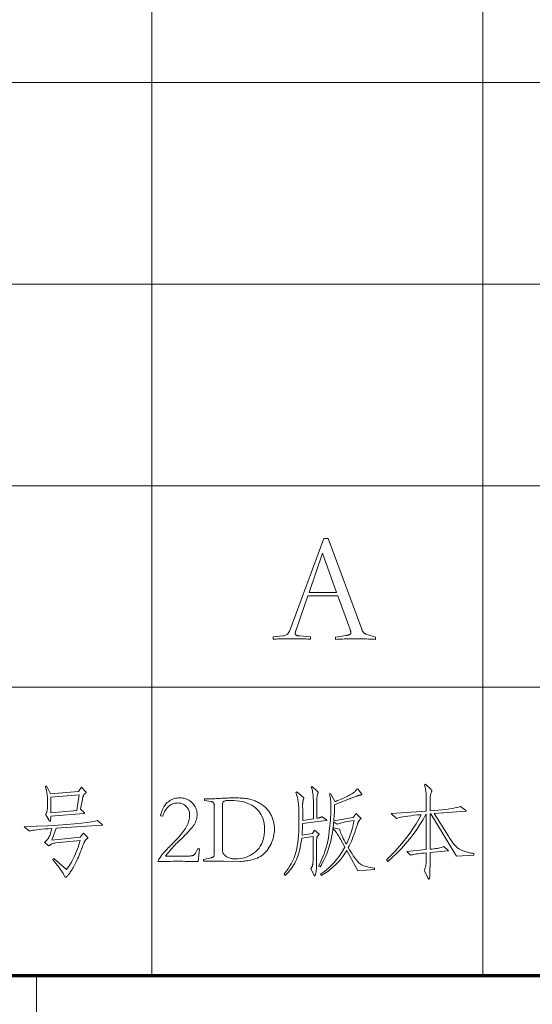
# Model space of a CAD drawing. Extents: x 0 to 1189, y 0 to 841.
# Tile 116 of 132: x 1026 to 1044, y 75 to 109. Entities that reach past the tile are written whole.
import ezdxf

# ---------------------------------------------------------------- set-up
doc = ezdxf.new("R2010")
doc.units = 0

msp = doc.modelspace()

# ---------------------------------------------------------------- linework, layer by layer
at = {"color": 7, "lineweight": 13}
for p, q in [((1030.5, 821), (1030.5, 76)), ((1042, 821), (1042, 76)), ((1169, 107), (989, 107)), ((1169, 100), (989, 100)), ((1169, 93), (989, 93)), ((1169, 86), (989, 86)), ((1026.5, 48), (1026.5, 76))]:
    msp.add_line(p, q, dxfattribs=at)
at = {"color": 5, "lineweight": 70}
msp.add_line((989, 76), (1169, 76), dxfattribs=at)
at = {"color": 7, "lineweight": 13}
for points in [[(1035.923, 89.181), (1035.501, 87.956), (1035.498, 87.946), (1035.495, 87.936), (1035.493, 87.926), (1035.491, 87.917), (1035.489, 87.909), (1035.487, 87.9), (1035.486, 87.893), (1035.486, 87.885), (1035.485, 87.878), (1035.485, 87.872), (1035.485, 87.864), (1035.486, 87.856), (1035.488, 87.848), (1035.49, 87.841), (1035.493, 87.835), (1035.496, 87.829), (1035.5, 87.823), (1035.505, 87.818), (1035.511, 87.813), (1035.517, 87.808), (1035.524, 87.804), (1035.532, 87.801), (1035.542, 87.797), (1035.553, 87.794), (1035.565, 87.791), (1035.579, 87.789), (1035.595, 87.787), (1035.611, 87.785), (1035.629, 87.783), (1035.649, 87.782), (1036.018, 87.756), (1036.018, 87.671), (1035.994, 87.673), (1035.96, 87.675), (1035.918, 87.677), (1035.866, 87.678), (1035.806, 87.679), (1035.736, 87.68), (1035.658, 87.681), (1035.57, 87.681), (1035.474, 87.682), (1035.369, 87.682), (1035.264, 87.682), (1035.167, 87.681), (1035.08, 87.681), (1035.001, 87.68), (1034.932, 87.679), (1034.871, 87.678), (1034.82, 87.677), (1034.778, 87.675), (1034.744, 87.673), (1034.719, 87.671), (1034.719, 87.756), (1035.052, 87.782), (1035.086, 87.787), (1035.118, 87.795), (1035.147, 87.806), (1035.175, 87.821), (1035.2, 87.839), (1035.223, 87.86), (1035.244, 87.884), (1035.263, 87.912), (1035.28, 87.943), (1035.295, 87.977), (1036.477, 91.166), (1036.63, 91.166), (1037.797, 88.014), (1037.804, 87.997), (1037.812, 87.981), (1037.819, 87.966), (1037.826, 87.952), (1037.833, 87.939), (1037.84, 87.927), (1037.846, 87.917), (1037.853, 87.908), (1037.859, 87.9), (1037.866, 87.893), (1037.873, 87.887), (1037.881, 87.88), (1037.89, 87.874), (1037.9, 87.868), (1037.911, 87.863), (1037.923, 87.857), (1037.936, 87.851), (1037.95, 87.846), (1037.966, 87.84), (1037.982, 87.835), (1038.272, 87.745), (1038.272, 87.666), (1038.217, 87.669), (1038.158, 87.672), (1038.097, 87.674), (1038.032, 87.676), (1037.965, 87.678), (1037.894, 87.679), (1037.82, 87.68), (1037.744, 87.681), (1037.664, 87.682), (1037.581, 87.682), (1037.498, 87.682), (1037.418, 87.681), (1037.341, 87.68), (1037.267, 87.679), (1037.197, 87.678), (1037.129, 87.676), (1037.064, 87.674), (1037.003, 87.672), (1036.945, 87.669), (1036.889, 87.666), (1036.889, 87.745), (1037.238, 87.798), (1037.257, 87.801), (1037.275, 87.804), (1037.292, 87.808), (1037.308, 87.811), (1037.323, 87.815), (1037.336, 87.819), (1037.348, 87.823), (1037.359, 87.827), (1037.369, 87.831), (1037.377, 87.835), (1037.385, 87.839), (1037.392, 87.844), (1037.398, 87.849), (1037.403, 87.855), (1037.407, 87.861), (1037.411, 87.868), (1037.413, 87.875), (1037.416, 87.882), (1037.417, 87.89), (1037.417, 87.898), (1037.417, 87.905), (1037.416, 87.913), (1037.415, 87.921), (1037.413, 87.93), (1037.411, 87.94), (1037.408, 87.951), (1037.404, 87.963), (1037.4, 87.976), (1037.396, 87.989), (1037.391, 88.004), (1036.963, 89.181)], [(1036.921, 89.297), (1036.43, 90.659), (1035.965, 89.297)], [(1028.056, 82.537), (1028.212, 82.37), (1028.214, 82.368), (1028.215, 82.366), (1028.217, 82.364), (1028.218, 82.362), (1028.219, 82.36), (1028.22, 82.358), (1028.221, 82.356), (1028.222, 82.354), (1028.222, 82.352), (1028.222, 82.349), (1028.222, 82.347), (1028.221, 82.345), (1028.219, 82.342), (1028.217, 82.339), (1028.214, 82.336), (1028.211, 82.333), (1028.207, 82.33), (1028.202, 82.326), (1028.197, 82.322), (1028.191, 82.318), (1028.185, 82.314), (1028.179, 82.309), (1028.173, 82.304), (1028.167, 82.298), (1028.161, 82.291), (1028.155, 82.285), (1028.15, 82.277), (1028.144, 82.269), (1028.139, 82.261), (1028.134, 82.252), (1028.129, 82.243), (1028.124, 82.232), (1028.119, 82.22), (1028.114, 82.207), (1028.11, 82.193), (1028.106, 82.178), (1028.102, 82.162), (1028.098, 82.145), (1028.094, 82.126), (1028.09, 82.107), (1028.028, 81.77), (1028.149, 81.649), (1028.152, 81.646), (1028.154, 81.643), (1028.156, 81.641), (1028.158, 81.638), (1028.16, 81.636), (1028.161, 81.634), (1028.162, 81.632), (1028.163, 81.63), (1028.163, 81.628), (1028.163, 81.626), (1028.163, 81.625), (1028.162, 81.623), (1028.162, 81.622), (1028.16, 81.621), (1028.159, 81.62), (1028.157, 81.619), (1028.155, 81.618), (1028.152, 81.618), (1028.149, 81.618), (1028.146, 81.617), (1026.991, 81.524), (1026.99, 81.49), (1026.99, 81.46), (1026.988, 81.434), (1026.986, 81.411), (1026.984, 81.391), (1026.981, 81.375), (1026.977, 81.363), (1026.973, 81.354), (1026.968, 81.349), (1026.963, 81.347), (1026.961, 81.347), (1026.958, 81.348), (1026.956, 81.349), (1026.953, 81.351), (1026.951, 81.354), (1026.948, 81.357), (1026.945, 81.361), (1026.942, 81.365), (1026.938, 81.369), (1026.935, 81.375), (1026.814, 81.597), (1026.826, 81.612), (1026.836, 81.63), (1026.846, 81.649), (1026.854, 81.671), (1026.86, 81.695), (1026.866, 81.72), (1026.87, 81.748), (1026.874, 81.778), (1026.875, 81.809), (1026.876, 81.843), (1026.876, 82.145), (1026.876, 82.159), (1026.875, 82.175), (1026.874, 82.192), (1026.873, 82.209), (1026.871, 82.228), (1026.869, 82.249), (1026.866, 82.27), (1026.863, 82.292), (1026.859, 82.316), (1026.855, 82.341), (1026.851, 82.366), (1026.847, 82.39), (1026.842, 82.413), (1026.838, 82.436), (1026.833, 82.457), (1026.828, 82.478), (1026.823, 82.499), (1026.818, 82.518), (1026.812, 82.536), (1026.807, 82.554), (1026.845, 82.575), (1026.984, 82.304), (1027.955, 82.384)], [(1036.566, 81.402), (1036.568, 81.4), (1036.571, 81.398), (1036.573, 81.396), (1036.575, 81.394), (1036.576, 81.392), (1036.577, 81.391), (1036.578, 81.389), (1036.579, 81.387), (1036.579, 81.385), (1036.58, 81.383), (1036.579, 81.382), (1036.579, 81.38), (1036.578, 81.379), (1036.577, 81.377), (1036.575, 81.376), (1036.573, 81.375), (1036.571, 81.374), (1036.568, 81.373), (1036.566, 81.372), (1036.562, 81.371), (1035.74, 81.271), (1035.739, 81.222), (1035.737, 81.176), (1035.736, 81.131), (1035.734, 81.089), (1035.732, 81.048), (1035.73, 81.009), (1035.729, 80.972), (1035.727, 80.936), (1035.725, 80.903), (1035.723, 80.872), (1036.083, 80.927), (1036.156, 81.038), (1036.306, 80.913), (1036.307, 80.912), (1036.309, 80.91), (1036.311, 80.909), (1036.312, 80.907), (1036.313, 80.905), (1036.314, 80.904), (1036.315, 80.902), (1036.316, 80.9), (1036.316, 80.898), (1036.316, 80.896), (1036.316, 80.894), (1036.315, 80.892), (1036.315, 80.89), (1036.314, 80.888), (1036.312, 80.886), (1036.311, 80.885), (1036.309, 80.883), (1036.307, 80.881), (1036.305, 80.88), (1036.302, 80.879), (1036.288, 80.871), (1036.276, 80.861), (1036.265, 80.849), (1036.255, 80.836), (1036.247, 80.82), (1036.241, 80.803), (1036.236, 80.784), (1036.232, 80.763), (1036.23, 80.74), (1036.229, 80.716), (1036.229, 79.994), (1036.229, 79.943), (1036.228, 79.894), (1036.227, 79.847), (1036.226, 79.803), (1036.224, 79.762), (1036.221, 79.723), (1036.218, 79.687), (1036.215, 79.653), (1036.211, 79.622), (1036.207, 79.593), (1036.202, 79.567), (1036.197, 79.544), (1036.193, 79.523), (1036.188, 79.506), (1036.183, 79.491), (1036.178, 79.478), (1036.173, 79.469), (1036.167, 79.462), (1036.162, 79.458), (1036.156, 79.456), (1036.154, 79.456), (1036.152, 79.457), (1036.151, 79.457), (1036.149, 79.458), (1036.148, 79.459), (1036.146, 79.46), (1036.145, 79.461), (1036.144, 79.463), (1036.143, 79.465), (1036.142, 79.467), (1036.028, 79.713), (1036.037, 79.724), (1036.045, 79.736), (1036.052, 79.747), (1036.059, 79.759), (1036.066, 79.771), (1036.072, 79.783), (1036.077, 79.795), (1036.081, 79.807), (1036.085, 79.82), (1036.089, 79.833), (1036.092, 79.847), (1036.094, 79.865), (1036.097, 79.886), (1036.099, 79.91), (1036.1, 79.937), (1036.102, 79.968), (1036.103, 80.002), (1036.104, 80.039), (1036.104, 80.079), (1036.104, 80.122), (1036.104, 80.823), (1035.709, 80.761), (1035.697, 80.673), (1035.684, 80.588), (1035.669, 80.506), (1035.653, 80.427), (1035.635, 80.351), (1035.616, 80.278), (1035.595, 80.208), (1035.573, 80.141), (1035.55, 80.077), (1035.525, 80.017), (1035.498, 79.958), (1035.469, 79.9), (1035.436, 79.843), (1035.402, 79.787), (1035.365, 79.732), (1035.325, 79.677), (1035.282, 79.624), (1035.237, 79.572), (1035.19, 79.521), (1035.14, 79.47), (1035.095, 79.512), (1035.15, 79.583), (1035.202, 79.654), (1035.25, 79.725), (1035.296, 79.797), (1035.338, 79.869), (1035.376, 79.941), (1035.411, 80.013), (1035.443, 80.086), (1035.472, 80.159), (1035.497, 80.232), (1035.52, 80.31), (1035.54, 80.398), (1035.557, 80.497), (1035.573, 80.606), (1035.586, 80.725), (1035.596, 80.854), (1035.605, 80.993), (1035.61, 81.142), (1035.614, 81.302), (1035.615, 81.472), (1035.614, 81.6), (1035.611, 81.719), (1035.605, 81.829), (1035.597, 81.93), (1035.587, 82.021), (1035.575, 82.102), (1035.561, 82.175), (1035.544, 82.238), (1035.525, 82.291), (1035.504, 82.336), (1035.535, 82.37), (1035.771, 82.173), (1035.774, 82.17), (1035.776, 82.168), (1035.778, 82.166), (1035.78, 82.164), (1035.782, 82.162), (1035.783, 82.16), (1035.784, 82.158), (1035.785, 82.156), (1035.785, 82.154), (1035.785, 82.152), (1035.785, 82.15), (1035.785, 82.147), (1035.784, 82.145), (1035.783, 82.142), (1035.782, 82.14), (1035.781, 82.137), (1035.779, 82.134), (1035.777, 82.131), (1035.775, 82.127), (1035.773, 82.124), (1035.771, 82.12), (1035.768, 82.115), (1035.766, 82.109), (1035.764, 82.101), (1035.761, 82.093), (1035.759, 82.083), (1035.757, 82.073), (1035.755, 82.061), (1035.753, 82.048), (1035.75, 82.034), (1035.749, 82.019), (1035.747, 82.005), (1035.745, 81.992), (1035.744, 81.978), (1035.743, 81.965), (1035.742, 81.953), (1035.741, 81.94), (1035.74, 81.928), (1035.74, 81.917), (1035.74, 81.905), (1035.744, 81.704), (1035.744, 81.679), (1035.745, 81.652), (1035.745, 81.624), (1035.745, 81.594), (1035.745, 81.562), (1035.745, 81.529), (1035.745, 81.493), (1035.745, 81.457), (1035.744, 81.418), (1035.744, 81.378), (1036.115, 81.434), (1036.115, 82.006), (1036.114, 82.076), (1036.112, 82.141), (1036.108, 82.203), (1036.103, 82.261), (1036.097, 82.316), (1036.089, 82.366), (1036.079, 82.413), (1036.068, 82.456), (1036.056, 82.495), (1036.042, 82.53), (1036.073, 82.561), (1036.26, 82.381), (1036.265, 82.377), (1036.269, 82.373), (1036.273, 82.369), (1036.276, 82.365), (1036.279, 82.362), (1036.281, 82.359), (1036.283, 82.356), (1036.284, 82.353), (1036.284, 82.35), (1036.285, 82.348), (1036.285, 82.345), (1036.284, 82.343), (1036.283, 82.34), (1036.282, 82.337), (1036.281, 82.334), (1036.28, 82.331), (1036.278, 82.328), (1036.276, 82.325), (1036.273, 82.322), (1036.271, 82.318), (1036.264, 82.308), (1036.258, 82.294), (1036.253, 82.275), (1036.249, 82.252), (1036.245, 82.225), (1036.242, 82.193), (1036.239, 82.156), (1036.238, 82.115), (1036.236, 82.07), (1036.236, 82.02), (1036.236, 81.454), (1036.26, 81.458), (1036.283, 81.462), (1036.305, 81.466), (1036.325, 81.471), (1036.344, 81.476), (1036.361, 81.482), (1036.377, 81.487), (1036.392, 81.493), (1036.405, 81.5), (1036.417, 81.506)], [(1038.241, 79.675), (1037.655, 79.633), (1037.273, 80.33), (1037.208, 80.226), (1037.138, 80.125), (1037.063, 80.029), (1036.983, 79.936), (1036.898, 79.848), (1036.808, 79.764), (1036.712, 79.685), (1036.612, 79.609), (1036.506, 79.537), (1036.396, 79.47), (1036.365, 79.515), (1036.468, 79.588), (1036.567, 79.665), (1036.662, 79.746), (1036.752, 79.833), (1036.839, 79.924), (1036.921, 80.019), (1036.999, 80.12), (1037.073, 80.225), (1037.142, 80.334), (1037.208, 80.448), (1037.055, 80.729), (1037.024, 80.783), (1036.995, 80.833), (1036.968, 80.878), (1036.942, 80.919), (1036.917, 80.956), (1036.894, 80.988), (1036.872, 81.016), (1036.852, 81.039), (1036.833, 81.058), (1036.816, 81.073), (1036.826, 81.121), (1037.024, 81.073), (1037.032, 81.039), (1037.043, 81.001), (1037.058, 80.959), (1037.076, 80.913), (1037.098, 80.863), (1037.124, 80.809), (1037.152, 80.751), (1037.185, 80.689), (1037.22, 80.623), (1037.26, 80.552), (1037.297, 80.633), (1037.332, 80.713), (1037.365, 80.795), (1037.396, 80.877), (1037.423, 80.959), (1037.449, 81.042), (1037.472, 81.126), (1037.493, 81.211), (1037.511, 81.296), (1037.527, 81.382), (1037.439, 81.367), (1037.358, 81.353), (1037.283, 81.339), (1037.215, 81.326), (1037.154, 81.312), (1037.099, 81.299), (1037.05, 81.286), (1037.008, 81.274), (1036.973, 81.262), (1036.944, 81.25), (1036.819, 81.326), (1036.811, 81.234), (1036.801, 81.143), (1036.79, 81.056), (1036.778, 80.97), (1036.765, 80.887), (1036.75, 80.806), (1036.734, 80.727), (1036.717, 80.651), (1036.698, 80.577), (1036.678, 80.506), (1036.657, 80.435), (1036.633, 80.363), (1036.606, 80.291), (1036.577, 80.218), (1036.545, 80.144), (1036.511, 80.07), (1036.475, 79.995), (1036.436, 79.919), (1036.395, 79.842), (1036.351, 79.765), (1036.295, 79.793), (1036.35, 79.9), (1036.401, 80.008), (1036.447, 80.116), (1036.489, 80.225), (1036.527, 80.334), (1036.56, 80.442), (1036.59, 80.551), (1036.615, 80.661), (1036.636, 80.77), (1036.652, 80.88), (1036.666, 80.989), (1036.679, 81.095), (1036.69, 81.199), (1036.699, 81.299), (1036.707, 81.398), (1036.714, 81.493), (1036.719, 81.586), (1036.722, 81.677), (1036.725, 81.765), (1036.725, 81.85), (1036.725, 81.902), (1036.723, 81.953), (1036.721, 82.002), (1036.717, 82.05), (1036.712, 82.095), (1036.707, 82.139), (1036.7, 82.181), (1036.692, 82.222), (1036.683, 82.26), (1036.673, 82.297), (1036.715, 82.315), (1036.868, 82.03), (1036.932, 82.057), (1036.994, 82.083), (1037.053, 82.108), (1037.109, 82.133), (1037.162, 82.157), (1037.212, 82.18), (1037.26, 82.203), (1037.305, 82.225), (1037.347, 82.246), (1037.386, 82.266), (1037.423, 82.286), (1037.456, 82.306), (1037.487, 82.327), (1037.515, 82.347), (1037.54, 82.367), (1037.562, 82.387), (1037.582, 82.407), (1037.599, 82.427), (1037.613, 82.447), (1037.624, 82.467), (1037.655, 82.481), (1037.787, 82.297), (1037.788, 82.295), (1037.789, 82.292), (1037.79, 82.29), (1037.791, 82.287), (1037.792, 82.285), (1037.793, 82.283), (1037.793, 82.281), (1037.793, 82.279), (1037.794, 82.277), (1037.794, 82.275), (1037.793, 82.273), (1037.792, 82.272), (1037.79, 82.27), (1037.788, 82.269), (1037.784, 82.267), (1037.78, 82.266), (1037.775, 82.264), (1037.769, 82.263), (1037.763, 82.262), (1037.756, 82.261), (1037.748, 82.26), (1037.739, 82.258), (1037.729, 82.256), (1037.719, 82.254), (1037.708, 82.251), (1037.696, 82.248), (1037.683, 82.244), (1037.67, 82.24), (1037.656, 82.236), (1037.641, 82.232), (1037.624, 82.226), (1037.604, 82.219), (1037.582, 82.211), (1037.556, 82.202), (1037.527, 82.191), (1037.495, 82.179), (1037.459, 82.165), (1037.421, 82.15), (1037.38, 82.134), (1037.336, 82.117), (1036.854, 81.926), (1036.851, 81.851), (1036.849, 81.78), (1036.846, 81.714), (1036.844, 81.651), (1036.841, 81.592), (1036.837, 81.538), (1036.834, 81.487), (1036.83, 81.441), (1036.827, 81.399), (1036.822, 81.361), (1037.502, 81.482), (1037.606, 81.614), (1037.763, 81.461), (1037.765, 81.46), (1037.766, 81.459), (1037.768, 81.457), (1037.769, 81.456), (1037.77, 81.454), (1037.771, 81.453), (1037.772, 81.452), (1037.773, 81.45), (1037.773, 81.449), (1037.773, 81.448), (1037.773, 81.446), (1037.772, 81.445), (1037.771, 81.443), (1037.77, 81.442), (1037.768, 81.44), (1037.766, 81.439), (1037.764, 81.437), (1037.761, 81.435), (1037.758, 81.434), (1037.754, 81.432), (1037.75, 81.43), (1037.746, 81.426), (1037.741, 81.422), (1037.736, 81.417), (1037.731, 81.411), (1037.725, 81.403), (1037.719, 81.395), (1037.713, 81.386), (1037.707, 81.376), (1037.7, 81.364), (1037.693, 81.352), (1037.687, 81.34), (1037.681, 81.328), (1037.675, 81.316), (1037.669, 81.304), (1037.663, 81.291), (1037.658, 81.278), (1037.653, 81.265), (1037.649, 81.252), (1037.645, 81.239), (1037.615, 81.143), (1037.584, 81.05), (1037.554, 80.96), (1037.522, 80.875), (1037.491, 80.793), (1037.459, 80.714), (1037.427, 80.64), (1037.395, 80.569), (1037.362, 80.502), (1037.329, 80.438), (1037.375, 80.358), (1037.418, 80.284), (1037.46, 80.216), (1037.5, 80.153), (1037.539, 80.096), (1037.575, 80.045), (1037.61, 79.999), (1037.643, 79.96), (1037.674, 79.925), (1037.704, 79.897), (1037.735, 79.872), (1037.771, 79.849), (1037.812, 79.828), (1037.858, 79.808), (1037.909, 79.79), (1037.965, 79.774), (1038.027, 79.76), (1038.093, 79.747), (1038.165, 79.736), (1038.241, 79.727)], [(1041.69, 80.174), (1041.086, 80.133), (1040.198, 81.607), (1040.167, 81.604), (1040.167, 80.376), (1040.234, 80.383), (1040.298, 80.391), (1040.358, 80.399), (1040.412, 80.408), (1040.463, 80.417), (1040.51, 80.427), (1040.552, 80.438), (1040.59, 80.449), (1040.623, 80.46), (1040.652, 80.473), (1040.791, 80.351), (1040.794, 80.349), (1040.796, 80.347), (1040.798, 80.345), (1040.8, 80.343), (1040.802, 80.341), (1040.803, 80.339), (1040.804, 80.338), (1040.804, 80.336), (1040.805, 80.334), (1040.805, 80.332), (1040.805, 80.331), (1040.804, 80.329), (1040.803, 80.328), (1040.802, 80.327), (1040.801, 80.326), (1040.799, 80.325), (1040.796, 80.324), (1040.794, 80.324), (1040.791, 80.324), (1040.788, 80.324), (1040.167, 80.268), (1040.167, 79.848), (1040.167, 79.78), (1040.166, 79.717), (1040.166, 79.659), (1040.165, 79.608), (1040.164, 79.562), (1040.162, 79.521), (1040.161, 79.487), (1040.159, 79.458), (1040.157, 79.434), (1040.155, 79.416), (1040.152, 79.402), (1040.15, 79.39), (1040.147, 79.378), (1040.145, 79.369), (1040.142, 79.36), (1040.139, 79.354), (1040.137, 79.348), (1040.134, 79.345), (1040.131, 79.343), (1040.128, 79.342), (1040.126, 79.342), (1040.123, 79.343), (1040.12, 79.344), (1040.117, 79.346), (1040.115, 79.349), (1040.112, 79.352), (1040.109, 79.355), (1040.106, 79.36), (1040.104, 79.364), (1040.101, 79.37), (1039.965, 79.644), (1039.979, 79.669), (1039.992, 79.697), (1040.003, 79.728), (1040.012, 79.762), (1040.02, 79.799), (1040.027, 79.839), (1040.032, 79.882), (1040.035, 79.928), (1040.038, 79.977), (1040.038, 80.029), (1040.038, 80.254), (1039.96, 80.247), (1039.888, 80.24), (1039.82, 80.232), (1039.757, 80.224), (1039.7, 80.216), (1039.648, 80.208), (1039.601, 80.199), (1039.559, 80.19), (1039.522, 80.18), (1039.49, 80.171), (1039.362, 80.306), (1040.038, 80.365), (1040.038, 81.593), (1040.024, 81.593), (1039.926, 81.414), (1039.819, 81.238), (1039.705, 81.065), (1039.584, 80.896), (1039.455, 80.729), (1039.318, 80.567), (1039.174, 80.407), (1039.022, 80.251), (1038.863, 80.098), (1038.696, 79.949), (1038.661, 80.015), (1038.818, 80.17), (1038.967, 80.326), (1039.108, 80.482), (1039.24, 80.638), (1039.364, 80.794), (1039.479, 80.951), (1039.585, 81.108), (1039.683, 81.265), (1039.773, 81.422), (1039.854, 81.579), (1039.725, 81.568), (1039.606, 81.556), (1039.496, 81.544), (1039.396, 81.532), (1039.305, 81.519), (1039.225, 81.505), (1039.153, 81.491), (1039.092, 81.477), (1039.04, 81.463), (1038.998, 81.448), (1038.817, 81.621), (1040.038, 81.701), (1040.038, 82.089), (1040.038, 82.153), (1040.036, 82.213), (1040.032, 82.271), (1040.028, 82.327), (1040.022, 82.38), (1040.015, 82.43), (1040.006, 82.478), (1039.996, 82.523), (1039.985, 82.566), (1039.972, 82.606), (1040.007, 82.637), (1040.194, 82.464), (1040.201, 82.458), (1040.207, 82.452), (1040.212, 82.446), (1040.217, 82.441), (1040.22, 82.436), (1040.224, 82.431), (1040.226, 82.426), (1040.228, 82.422), (1040.229, 82.418), (1040.229, 82.414), (1040.229, 82.41), (1040.229, 82.406), (1040.228, 82.401), (1040.227, 82.396), (1040.226, 82.392), (1040.224, 82.386), (1040.222, 82.381), (1040.22, 82.375), (1040.218, 82.369), (1040.215, 82.363), (1040.206, 82.339), (1040.198, 82.314), (1040.19, 82.289), (1040.184, 82.262), (1040.179, 82.234), (1040.174, 82.206), (1040.171, 82.176), (1040.169, 82.146), (1040.167, 82.115), (1040.167, 82.082), (1040.167, 81.708), (1040.311, 81.72), (1040.446, 81.733), (1040.573, 81.746), (1040.692, 81.76), (1040.802, 81.775), (1040.903, 81.791), (1040.995, 81.807), (1041.079, 81.824), (1041.155, 81.842), (1041.221, 81.86), (1041.398, 81.735), (1041.402, 81.733), (1041.406, 81.73), (1041.409, 81.727), (1041.411, 81.725), (1041.414, 81.722), (1041.416, 81.72), (1041.417, 81.718), (1041.418, 81.715), (1041.419, 81.713), (1041.419, 81.711), (1041.419, 81.709), (1041.418, 81.707), (1041.417, 81.706), (1041.416, 81.704), (1041.414, 81.703), (1041.411, 81.702), (1041.409, 81.702), (1041.406, 81.701), (1041.402, 81.701), (1041.398, 81.701), (1040.316, 81.617), (1040.808, 80.83), (1040.836, 80.786), (1040.864, 80.745), (1040.89, 80.705), (1040.916, 80.668), (1040.94, 80.634), (1040.964, 80.602), (1040.987, 80.572), (1041.009, 80.545), (1041.031, 80.52), (1041.051, 80.497), (1041.072, 80.476), (1041.093, 80.456), (1041.115, 80.437), (1041.138, 80.419), (1041.161, 80.402), (1041.186, 80.386), (1041.211, 80.371), (1041.237, 80.357), (1041.263, 80.344), (1041.291, 80.332), (1041.32, 80.321), (1041.351, 80.31), (1041.385, 80.299), (1041.421, 80.288), (1041.46, 80.278), (1041.501, 80.268), (1041.544, 80.258), (1041.59, 80.248), (1041.639, 80.239), (1041.69, 80.23)], [(1027.976, 82.273), (1026.991, 82.186), (1026.991, 81.642), (1027.9, 81.725)], [(1032.108, 79.949), (1032.056, 79.951), (1032, 79.953), (1031.939, 79.954), (1031.875, 79.956), (1031.806, 79.957), (1031.733, 79.958), (1031.656, 79.958), (1031.575, 79.959), (1031.49, 79.959), (1031.4, 79.959), (1031.313, 79.959), (1031.229, 79.959), (1031.15, 79.958), (1031.074, 79.958), (1031.003, 79.957), (1030.936, 79.956), (1030.872, 79.954), (1030.813, 79.953), (1030.758, 79.951), (1030.706, 79.949), (1030.72, 79.976), (1030.734, 80.002), (1030.749, 80.029), (1030.765, 80.055), (1030.781, 80.081), (1030.798, 80.106), (1030.816, 80.131), (1030.834, 80.156), (1030.853, 80.181), (1030.873, 80.206), (1030.894, 80.231), (1030.918, 80.258), (1030.944, 80.287), (1030.973, 80.319), (1031.004, 80.352), (1031.037, 80.387), (1031.073, 80.425), (1031.112, 80.464), (1031.152, 80.506), (1031.196, 80.549), (1031.258, 80.613), (1031.318, 80.674), (1031.374, 80.734), (1031.426, 80.792), (1031.475, 80.848), (1031.52, 80.902), (1031.562, 80.954), (1031.601, 81.004), (1031.636, 81.052), (1031.667, 81.099), (1031.696, 81.144), (1031.721, 81.19), (1031.743, 81.236), (1031.763, 81.281), (1031.779, 81.327), (1031.793, 81.373), (1031.803, 81.42), (1031.811, 81.466), (1031.815, 81.512), (1031.817, 81.559), (1031.815, 81.596), (1031.812, 81.632), (1031.806, 81.666), (1031.797, 81.7), (1031.787, 81.731), (1031.773, 81.761), (1031.758, 81.79), (1031.74, 81.817), (1031.72, 81.843), (1031.697, 81.867), (1031.672, 81.89), (1031.647, 81.91), (1031.62, 81.927), (1031.592, 81.943), (1031.563, 81.956), (1031.533, 81.966), (1031.501, 81.975), (1031.469, 81.98), (1031.435, 81.984), (1031.4, 81.985), (1031.366, 81.984), (1031.332, 81.98), (1031.299, 81.974), (1031.266, 81.966), (1031.235, 81.955), (1031.203, 81.942), (1031.173, 81.927), (1031.143, 81.909), (1031.113, 81.888), (1031.085, 81.866), (1031.057, 81.841), (1031.031, 81.814), (1031.007, 81.785), (1030.985, 81.754), (1030.964, 81.721), (1030.945, 81.686), (1030.928, 81.65), (1030.912, 81.611), (1030.899, 81.57), (1030.887, 81.527), (1030.807, 81.541), (1030.819, 81.599), (1030.834, 81.654), (1030.851, 81.706), (1030.871, 81.756), (1030.893, 81.803), (1030.917, 81.848), (1030.944, 81.889), (1030.974, 81.929), (1031.005, 81.965), (1031.039, 81.999), (1031.076, 82.03), (1031.113, 82.058), (1031.152, 82.082), (1031.193, 82.103), (1031.235, 82.121), (1031.279, 82.136), (1031.325, 82.147), (1031.371, 82.156), (1031.42, 82.161), (1031.47, 82.162), (1031.52, 82.16), (1031.568, 82.155), (1031.615, 82.147), (1031.66, 82.135), (1031.704, 82.12), (1031.746, 82.102), (1031.787, 82.08), (1031.826, 82.054), (1031.864, 82.026), (1031.9, 81.994), (1031.933, 81.96), (1031.964, 81.924), (1031.99, 81.887), (1032.013, 81.848), (1032.032, 81.809), (1032.048, 81.768), (1032.061, 81.725), (1032.07, 81.681), (1032.075, 81.636), (1032.077, 81.59), (1032.075, 81.543), (1032.07, 81.497), (1032.062, 81.451), (1032.05, 81.406), (1032.036, 81.361), (1032.017, 81.317), (1031.996, 81.274), (1031.971, 81.231), (1031.943, 81.189), (1031.912, 81.147), (1031.877, 81.105), (1031.839, 81.061), (1031.798, 81.014), (1031.753, 80.966), (1031.705, 80.915), (1031.654, 80.863), (1031.599, 80.808), (1031.541, 80.752), (1031.479, 80.693), (1031.414, 80.632), (1031.378, 80.598), (1031.34, 80.561), (1031.3, 80.52), (1031.259, 80.476), (1031.216, 80.428), (1031.171, 80.378), (1031.124, 80.324), (1031.076, 80.267), (1031.025, 80.207), (1030.974, 80.143), (1031.789, 80.143), (1031.814, 80.144), (1031.838, 80.145), (1031.861, 80.147), (1031.882, 80.151), (1031.901, 80.155), (1031.919, 80.16), (1031.935, 80.166), (1031.95, 80.173), (1031.963, 80.181), (1031.974, 80.19), (1031.985, 80.2), (1031.996, 80.213), (1032.007, 80.228), (1032.018, 80.245), (1032.029, 80.264), (1032.041, 80.286), (1032.052, 80.309), (1032.064, 80.335), (1032.075, 80.363), (1032.087, 80.393), (1032.16, 80.393)], [(1032.67, 81.871), (1032.67, 81.887), (1032.669, 81.902), (1032.668, 81.916), (1032.667, 81.93), (1032.665, 81.942), (1032.662, 81.953), (1032.66, 81.964), (1032.657, 81.973), (1032.653, 81.981), (1032.649, 81.989), (1032.645, 81.995), (1032.639, 82.002), (1032.633, 82.007), (1032.626, 82.013), (1032.619, 82.017), (1032.61, 82.022), (1032.601, 82.025), (1032.591, 82.029), (1032.581, 82.031), (1032.569, 82.034), (1032.333, 82.075), (1032.333, 82.131), (1032.379, 82.13), (1032.426, 82.129), (1032.475, 82.129), (1032.527, 82.13), (1032.58, 82.13), (1032.635, 82.132), (1032.692, 82.134), (1032.751, 82.136), (1032.812, 82.14), (1032.875, 82.143), (1032.937, 82.147), (1032.995, 82.15), (1033.049, 82.153), (1033.1, 82.155), (1033.147, 82.157), (1033.19, 82.159), (1033.23, 82.16), (1033.265, 82.161), (1033.297, 82.162), (1033.326, 82.162), (1033.392, 82.162), (1033.456, 82.161), (1033.517, 82.159), (1033.575, 82.156), (1033.63, 82.153), (1033.682, 82.148), (1033.732, 82.143), (1033.779, 82.138), (1033.822, 82.131), (1033.863, 82.124), (1033.903, 82.116), (1033.942, 82.106), (1033.98, 82.095), (1034.018, 82.083), (1034.055, 82.07), (1034.093, 82.056), (1034.129, 82.04), (1034.165, 82.023), (1034.201, 82.005), (1034.236, 81.985), (1034.271, 81.965), (1034.304, 81.944), (1034.336, 81.922), (1034.366, 81.899), (1034.396, 81.876), (1034.424, 81.853), (1034.451, 81.828), (1034.477, 81.803), (1034.501, 81.777), (1034.524, 81.751), (1034.546, 81.724), (1034.567, 81.696), (1034.587, 81.667), (1034.606, 81.638), (1034.624, 81.608), (1034.641, 81.576), (1034.657, 81.545), (1034.672, 81.512), (1034.686, 81.478), (1034.699, 81.444), (1034.711, 81.409), (1034.722, 81.374), (1034.731, 81.338), (1034.739, 81.302), (1034.746, 81.265), (1034.752, 81.228), (1034.756, 81.191), (1034.759, 81.153), (1034.761, 81.115), (1034.762, 81.076), (1034.76, 81.011), (1034.755, 80.947), (1034.746, 80.883), (1034.733, 80.82), (1034.717, 80.757), (1034.697, 80.694), (1034.673, 80.633), (1034.646, 80.571), (1034.616, 80.51), (1034.581, 80.45), (1034.544, 80.392), (1034.505, 80.338), (1034.464, 80.288), (1034.42, 80.243), (1034.374, 80.201), (1034.326, 80.163), (1034.276, 80.129), (1034.224, 80.1), (1034.17, 80.074), (1034.113, 80.053), (1034.056, 80.034), (1033.999, 80.018), (1033.942, 80.003), (1033.885, 79.991), (1033.829, 79.98), (1033.774, 79.971), (1033.719, 79.965), (1033.663, 79.96), (1033.609, 79.957), (1033.555, 79.956), (1032.993, 79.97), (1032.299, 79.97), (1032.299, 80.025), (1032.569, 80.084), (1032.58, 80.086), (1032.59, 80.089), (1032.6, 80.093), (1032.609, 80.096), (1032.617, 80.101), (1032.624, 80.105), (1032.631, 80.111), (1032.637, 80.116), (1032.643, 80.123), (1032.647, 80.129), (1032.652, 80.137), (1032.656, 80.146), (1032.659, 80.156), (1032.662, 80.167), (1032.664, 80.18), (1032.666, 80.193), (1032.668, 80.208), (1032.669, 80.225), (1032.67, 80.242), (1032.67, 80.261)], [(1032.954, 80.344), (1032.956, 80.322), (1032.959, 80.301), (1032.965, 80.279), (1032.974, 80.258), (1032.984, 80.237), (1032.997, 80.217), (1033.013, 80.197), (1033.031, 80.177), (1033.051, 80.157), (1033.074, 80.138), (1033.099, 80.12), (1033.126, 80.104), (1033.155, 80.089), (1033.187, 80.077), (1033.22, 80.066), (1033.256, 80.058), (1033.293, 80.051), (1033.333, 80.046), (1033.375, 80.043), (1033.419, 80.043), (1033.498, 80.045), (1033.575, 80.053), (1033.65, 80.066), (1033.723, 80.084), (1033.793, 80.108), (1033.862, 80.137), (1033.929, 80.171), (1033.994, 80.21), (1034.057, 80.255), (1034.118, 80.304), (1034.175, 80.359), (1034.226, 80.42), (1034.271, 80.485), (1034.31, 80.556), (1034.343, 80.632), (1034.37, 80.713), (1034.391, 80.799), (1034.406, 80.891), (1034.415, 80.988), (1034.418, 81.09), (1034.415, 81.18), (1034.406, 81.266), (1034.39, 81.347), (1034.368, 81.425), (1034.34, 81.5), (1034.306, 81.57), (1034.265, 81.636), (1034.219, 81.699), (1034.166, 81.757), (1034.106, 81.812), (1034.041, 81.862), (1033.972, 81.907), (1033.897, 81.946), (1033.818, 81.98), (1033.733, 82.009), (1033.644, 82.033), (1033.55, 82.052), (1033.451, 82.065), (1033.347, 82.073), (1033.239, 82.075), (1033.203, 82.075), (1033.169, 82.074), (1033.139, 82.072), (1033.111, 82.07), (1033.086, 82.066), (1033.064, 82.062), (1033.045, 82.058), (1033.028, 82.052), (1033.014, 82.046), (1033.003, 82.039), (1032.994, 82.031), (1032.985, 82.021), (1032.978, 82.009), (1032.972, 81.995), (1032.967, 81.979), (1032.962, 81.961), (1032.959, 81.941), (1032.956, 81.92), (1032.955, 81.896), (1032.954, 81.871)], [(1028.774, 81.243), (1028.777, 81.24), (1028.78, 81.237), (1028.783, 81.235), (1028.785, 81.233), (1028.787, 81.23), (1028.788, 81.228), (1028.79, 81.226), (1028.79, 81.224), (1028.791, 81.222), (1028.791, 81.22), (1028.791, 81.219), (1028.79, 81.217), (1028.789, 81.216), (1028.787, 81.215), (1028.785, 81.214), (1028.782, 81.213), (1028.779, 81.212), (1028.776, 81.212), (1028.771, 81.212), (1028.767, 81.212), (1027.174, 81.111), (1027.032, 80.698), (1028.014, 80.795), (1028.125, 80.938), (1028.274, 80.781), (1028.276, 80.779), (1028.278, 80.777), (1028.28, 80.776), (1028.281, 80.774), (1028.282, 80.772), (1028.283, 80.771), (1028.284, 80.769), (1028.284, 80.768), (1028.284, 80.767), (1028.285, 80.766), (1028.284, 80.765), (1028.284, 80.764), (1028.283, 80.763), (1028.282, 80.761), (1028.281, 80.76), (1028.28, 80.759), (1028.278, 80.758), (1028.276, 80.756), (1028.273, 80.755), (1028.271, 80.754), (1028.259, 80.747), (1028.248, 80.74), (1028.238, 80.733), (1028.228, 80.725), (1028.219, 80.717), (1028.21, 80.709), (1028.202, 80.7), (1028.194, 80.69), (1028.187, 80.681), (1028.181, 80.67), (1028.174, 80.66), (1028.168, 80.648), (1028.161, 80.635), (1028.154, 80.62), (1028.148, 80.605), (1028.141, 80.589), (1028.133, 80.572), (1028.126, 80.554), (1028.119, 80.535), (1028.111, 80.514), (1028.083, 80.439), (1028.056, 80.367), (1028.029, 80.298), (1028.003, 80.232), (1027.976, 80.168), (1027.95, 80.107), (1027.925, 80.049), (1027.899, 79.994), (1027.874, 79.941), (1027.849, 79.892), (1027.825, 79.845), (1027.801, 79.8), (1027.778, 79.758), (1027.755, 79.718), (1027.733, 79.68), (1027.711, 79.645), (1027.69, 79.612), (1027.669, 79.581), (1027.649, 79.553), (1027.629, 79.527), (1027.61, 79.504), (1027.593, 79.483), (1027.578, 79.465), (1027.564, 79.449), (1027.551, 79.435), (1027.541, 79.424), (1027.531, 79.415), (1027.523, 79.409), (1027.517, 79.405), (1027.513, 79.404), (1027.509, 79.404), (1027.505, 79.405), (1027.502, 79.406), (1027.499, 79.408), (1027.496, 79.409), (1027.493, 79.412), (1027.49, 79.414), (1027.488, 79.418), (1027.485, 79.421), (1027.483, 79.425), (1027.459, 79.471), (1027.431, 79.52), (1027.399, 79.572), (1027.363, 79.627), (1027.323, 79.684), (1027.279, 79.745), (1027.231, 79.809), (1027.179, 79.876), (1027.123, 79.946), (1027.063, 80.018), (1027.095, 80.053), (1027.542, 79.675), (1027.599, 79.754), (1027.653, 79.837), (1027.706, 79.926), (1027.756, 80.02), (1027.805, 80.118), (1027.852, 80.221), (1027.896, 80.33), (1027.938, 80.443), (1027.979, 80.561), (1028.017, 80.684), (1027.164, 80.598), (1027.134, 80.594), (1027.107, 80.59), (1027.081, 80.584), (1027.056, 80.577), (1027.034, 80.569), (1027.013, 80.56), (1026.995, 80.549), (1026.978, 80.538), (1026.962, 80.525), (1026.949, 80.511), (1026.947, 80.509), (1026.945, 80.507), (1026.943, 80.506), (1026.941, 80.504), (1026.939, 80.503), (1026.937, 80.502), (1026.934, 80.501), (1026.932, 80.501), (1026.93, 80.501), (1026.928, 80.5), (1026.926, 80.501), (1026.924, 80.501), (1026.922, 80.501), (1026.919, 80.502), (1026.917, 80.503), (1026.914, 80.504), (1026.912, 80.506), (1026.909, 80.507), (1026.907, 80.509), (1026.904, 80.511), (1026.769, 80.622), (1026.796, 80.638), (1026.821, 80.657), (1026.845, 80.679), (1026.867, 80.702), (1026.887, 80.729), (1026.906, 80.757), (1026.924, 80.788), (1026.94, 80.822), (1026.954, 80.858), (1026.966, 80.896), (1027.029, 81.101), (1026.902, 81.092), (1026.786, 81.083), (1026.68, 81.074), (1026.586, 81.065), (1026.502, 81.056), (1026.43, 81.046), (1026.368, 81.037), (1026.317, 81.028), (1026.277, 81.019), (1026.248, 81.01), (1026.068, 81.16), (1026.494, 81.178), (1026.882, 81.197), (1027.232, 81.217), (1027.544, 81.238), (1027.818, 81.259), (1028.054, 81.282), (1028.251, 81.305), (1028.41, 81.328), (1028.531, 81.353), (1028.614, 81.378)]]:
    msp.add_lwpolyline(points, close=True, dxfattribs=at)

doc.saveas('drawing.dxf')
